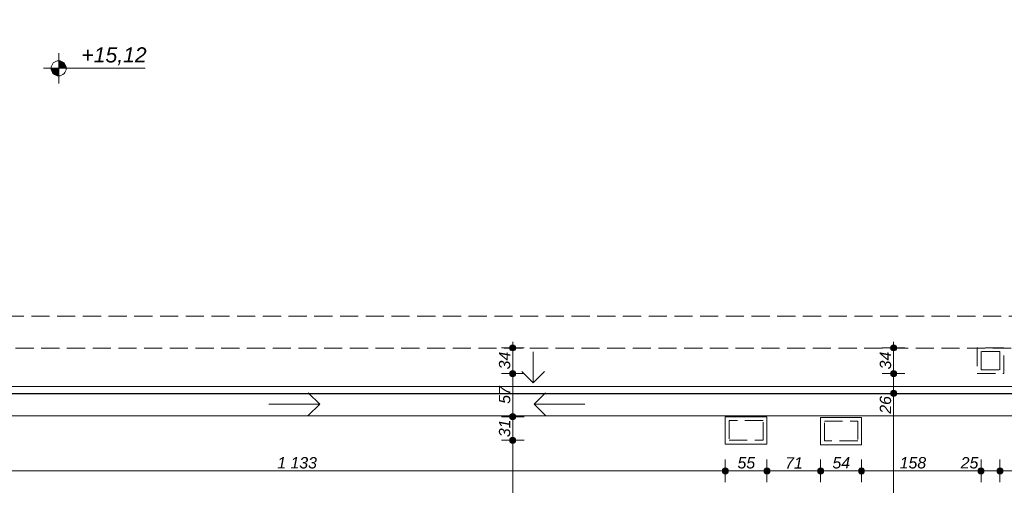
# Model space of a CAD drawing. Header units: millimetres. Extents: x -13944 to 76372, y -78836 to -36151.
# Tile 10 of 29: x 8820 to 21836, y -64398 to -58248. Entities that reach past the tile are written whole.
import ezdxf

# ---------------------------------------------------------------- set-up
doc = ezdxf.new("R2010")
doc.units = ezdxf.units.MM
doc.header["$MEASUREMENT"] = 0
doc.linetypes.add('Krawędzie ukryte', pattern=[340, 240, -100])
for name, color, linetype, lineweight in [('2D - Ogólne_Nr_pióra__1', 7, 'Continuous', 0), ('_podkład_Nr_pióra__1', 7, 'Continuous', 0), ('Konstrukcja - Dachy_Nr_pióra__2', 7, 'Continuous', 15), ('Konstrukcja - Stropy_Nr_pióra__1', 7, 'Continuous', 0), ('Wymiarowanie - Ogólne_Nr_pióra__82', 114, 'Continuous', 13), ('Wymiarowanie - Poziomy_Nr_pióra__1', 7, 'Continuous', 0)]:
    doc.layers.add(name, color=color, linetype=linetype, lineweight=lineweight)
doc.layers.add('Wymiarowanie - Ogólne', color=7, linetype='Continuous')
doc.layers.add('Wymiarowanie - Poziomy', color=7, linetype='Continuous')
doc.styles.add('GENERATED_STYLE_2', font='txt')
doc.dimstyles.new('GENERATED_STYLE__1', dxfattribs={"dimtxt": 150, "dimasz": 152, "dimexe": 0.18, "dimexo": 0, "dimgap": 0.09, "dimtad": 1, "dimlfac": 0.1, "dimzin": 0, "dimdsep": 46, "dimtxsty": 'GENERATED_STYLE_2', "dimblk": 'ARROWHEAD_11', "dimblk1": 'ARROWHEAD_11', "dimblk2": 'ARROWHEAD_11', "dimcen": 0.09, "dimclrd": 114, "dimclre": 114, "dimclrt": 114, "dimazin": 0, "dimtfac": 1, "dimtdec": 4, "dimtmove": 0, "dimatfit": 3, "dimfxl": 1, "dimtolj": 1, "dimtzin": 0, "dimarcsym": 0})
doc.dimstyles.new('GENERATED_STYLE__2', dxfattribs={"dimtxt": 150, "dimasz": 152, "dimexe": 0.18, "dimexo": 0, "dimgap": 0.09, "dimtad": 1, "dimtih": 1, "dimtoh": 1, "dimlfac": 0.1, "dimzin": 0, "dimdsep": 46, "dimtxsty": 'GENERATED_STYLE_2', "dimblk": 'ARROWHEAD_11', "dimblk1": 'ARROWHEAD_11', "dimblk2": 'ARROWHEAD_11', "dimcen": 0.09, "dimclrd": 114, "dimclre": 114, "dimclrt": 114, "dimazin": 0, "dimtfac": 1, "dimtdec": 4, "dimtmove": 0, "dimatfit": 3, "dimfxl": 1, "dimtolj": 1, "dimtzin": 0, "dimarcsym": 0})

# ---------------------------------------------------------------- blocks, each defined once
blk = doc.blocks.new('*D83')
at = {"layer": 'Wymiarowanie - Ogólne_Nr_pióra__82', "linetype": 'Continuous'}
for points in [[(15377, -63803), (15374, -63788), (15366, -63775), (15353, -63766), (15337, -63763), (15322, -63766), (15309, -63775), (15300, -63788), (15297, -63803), (15300, -63818), (15309, -63831), (15322, -63840), (15337, -63843), (15353, -63840), (15366, -63831), (15374, -63818)], [(15377, -66350), (15374, -66335), (15366, -66322), (15353, -66313), (15337, -66310), (15322, -66313), (15309, -66322), (15300, -66335), (15297, -66350), (15300, -66365), (15309, -66378), (15322, -66387), (15337, -66390), (15353, -66387), (15366, -66378), (15374, -66365)]]:
    blk.add_hatch(color=256, dxfattribs=at).paths.add_polyline_path(points)
for p, q in [((15297, -63803), (15187, -63803)), ((15337, -66310), (15337, -63843)), ((15487, -63803), (15377, -63803)), ((15297, -66350), (15187, -66350)), ((15487, -66350), (15377, -66350))]:
    blk.add_line(p, q, dxfattribs=at)
for centre in [(15337, -63803), (15337, -66350)]:
    blk.add_circle(centre, 40, dxfattribs=at)
at = {"layer": 'Wymiarowanie - Ogólne_Nr_pióra__82', "insert": (15307, -65333), "char_height": 150, "attachment_point": 7, "rotation": 90, "style": 'GENERATED_STYLE_2'}
blk.add_mtext('\\A1;{\\fArial|b0|i1|c238|p38;294,5}', dxfattribs=at)
blk = doc.blocks.new('ARROWHEAD_11')
at = {"color": 0, "linetype": 'Continuous', "lineweight": 0}
blk.add_line((0, 0), (-1, 0), dxfattribs=at)
at = {"color": 0, "linetype": 'Continuous', "lineweight": 0, "const_width": 0.25, "flags": 128}
blk.add_lwpolyline([(-0.125, 0, 1), (0.125, 0, 1)], format="xyb", close=True, dxfattribs=at)
blk = doc.blocks.new('*D84')
at = {"layer": 'Wymiarowanie - Ogólne_Nr_pióra__82', "linetype": 'Continuous'}
for points in [[(15377, -63493), (15374, -63478), (15366, -63465), (15353, -63456), (15337, -63453), (15322, -63456), (15309, -63465), (15300, -63478), (15297, -63493), (15300, -63508), (15309, -63521), (15322, -63530), (15337, -63533), (15353, -63530), (15366, -63521), (15374, -63508)], [(15377, -63803), (15374, -63788), (15366, -63775), (15353, -63766), (15337, -63763), (15322, -63766), (15309, -63775), (15300, -63788), (15297, -63803), (15300, -63818), (15309, -63831), (15322, -63840), (15337, -63843), (15353, -63840), (15366, -63831), (15374, -63818)]]:
    blk.add_hatch(color=256, dxfattribs=at).paths.add_polyline_path(points)
for p, q in [((15297, -63493), (15187, -63493)), ((15487, -63493), (15377, -63493)), ((15337, -63763), (15337, -63533)), ((15297, -63803), (15187, -63803)), ((15487, -63803), (15377, -63803))]:
    blk.add_line(p, q, dxfattribs=at)
for centre in [(15337, -63493), (15337, -63803)]:
    blk.add_circle(centre, 40, dxfattribs=at)
at = {"layer": 'Wymiarowanie - Ogólne_Nr_pióra__82', "insert": (15307, -63762), "char_height": 150, "attachment_point": 7, "rotation": 90, "style": 'GENERATED_STYLE_2'}
blk.add_mtext('\\A1;{\\fArial|b0|i1|c238|p38;31}', dxfattribs=at)
blk = doc.blocks.new('*D85')
at = {"layer": 'Wymiarowanie - Ogólne_Nr_pióra__82', "linetype": 'Continuous'}
for points in [[(15377, -62923), (15374, -62908), (15366, -62895), (15353, -62886), (15337, -62883), (15322, -62886), (15309, -62895), (15300, -62908), (15297, -62923), (15300, -62938), (15309, -62951), (15322, -62960), (15337, -62963), (15353, -62960), (15366, -62951), (15374, -62938)], [(15377, -63493), (15374, -63478), (15366, -63465), (15353, -63456), (15337, -63453), (15322, -63456), (15309, -63465), (15300, -63478), (15297, -63493), (15300, -63508), (15309, -63521), (15322, -63530), (15337, -63533), (15353, -63530), (15366, -63521), (15374, -63508)]]:
    blk.add_hatch(color=256, dxfattribs=at).paths.add_polyline_path(points)
for p, q in [((15297, -62923), (15187, -62923)), ((15337, -63453), (15337, -62963)), ((15487, -62923), (15377, -62923)), ((15297, -63493), (15187, -63493)), ((15487, -63493), (15377, -63493))]:
    blk.add_line(p, q, dxfattribs=at)
for centre in [(15337, -62923), (15337, -63493)]:
    blk.add_circle(centre, 40, dxfattribs=at)
at = {"layer": 'Wymiarowanie - Ogólne_Nr_pióra__82', "insert": (15307, -63322), "char_height": 150, "attachment_point": 7, "rotation": 90, "style": 'GENERATED_STYLE_2'}
blk.add_mtext('\\A1;{\\fArial|b0|i1|c238|p38;57}', dxfattribs=at)
blk = doc.blocks.new('*D86')
at = {"layer": 'Wymiarowanie - Ogólne_Nr_pióra__82', "linetype": 'Continuous'}
for points in [[(15377, -62583), (15374, -62568), (15366, -62555), (15353, -62546), (15337, -62543), (15322, -62546), (15309, -62555), (15300, -62568), (15297, -62583), (15300, -62598), (15309, -62611), (15322, -62620), (15337, -62623), (15353, -62620), (15366, -62611), (15374, -62598)], [(15377, -62923), (15374, -62908), (15366, -62895), (15353, -62886), (15337, -62883), (15322, -62886), (15309, -62895), (15300, -62908), (15297, -62923), (15300, -62938), (15309, -62951), (15322, -62960), (15337, -62963), (15353, -62960), (15366, -62951), (15374, -62938)]]:
    blk.add_hatch(color=256, dxfattribs=at).paths.add_polyline_path(points)
for p, q in [((15297, -62583), (15187, -62583)), ((15337, -62543), (15337, -62503)), ((15487, -62583), (15377, -62583)), ((15337, -62883), (15337, -62623)), ((15297, -62923), (15187, -62923)), ((15487, -62923), (15377, -62923))]:
    blk.add_line(p, q, dxfattribs=at)
for centre in [(15337, -62583), (15337, -62923)]:
    blk.add_circle(centre, 40, dxfattribs=at)
at = {"layer": 'Wymiarowanie - Ogólne_Nr_pióra__82', "insert": (15307, -62867), "char_height": 150, "attachment_point": 7, "rotation": 90, "style": 'GENERATED_STYLE_2'}
blk.add_mtext('\\A1;{\\fArial|b0|i1|c238|p38;34}', dxfattribs=at)
blk = doc.blocks.new('*D90')
at = {"layer": 'Wymiarowanie - Ogólne_Nr_pióra__82', "linetype": 'Continuous'}
for points in [[(20412, -63185), (20409, -63170), (20400, -63157), (20387, -63148), (20372, -63145), (20356, -63148), (20343, -63157), (20335, -63170), (20332, -63185), (20335, -63200), (20343, -63213), (20356, -63222), (20372, -63225), (20387, -63222), (20400, -63213), (20409, -63200)], [(20412, -66350), (20409, -66335), (20400, -66322), (20387, -66313), (20372, -66310), (20356, -66313), (20343, -66322), (20335, -66335), (20332, -66350), (20335, -66365), (20343, -66378), (20356, -66387), (20372, -66390), (20387, -66387), (20400, -66378), (20409, -66365)]]:
    blk.add_hatch(color=256, dxfattribs=at).paths.add_polyline_path(points)
for p, q in [((20332, -63185), (20222, -63185)), ((20372, -66310), (20372, -63225)), ((20522, -63185), (20412, -63185)), ((20332, -66350), (20222, -66350)), ((20522, -66350), (20412, -66350))]:
    blk.add_line(p, q, dxfattribs=at)
for centre in [(20372, -63185), (20372, -66350)]:
    blk.add_circle(centre, 40, dxfattribs=at)
at = {"layer": 'Wymiarowanie - Ogólne_Nr_pióra__82', "char_height": 150, "attachment_point": 7, "rotation": 90, "style": 'GENERATED_STYLE_2'}
for s, insert in [('\\A1;{\\fArial|b0|i1|c238|p38;26}', (20342, -63453)), ('\\A1;{\\fArial|b0|i1|c238|p38;316,5}', (20342, -65138))]:
    blk.add_mtext(s, dxfattribs=dict(at, insert=insert))
blk = doc.blocks.new('*D91')
at = {"layer": 'Wymiarowanie - Ogólne_Nr_pióra__82', "linetype": 'Continuous'}
for points in [[(20412, -62923), (20409, -62908), (20400, -62895), (20387, -62886), (20372, -62883), (20356, -62886), (20343, -62895), (20335, -62908), (20332, -62923), (20335, -62938), (20343, -62951), (20356, -62960), (20372, -62963), (20387, -62960), (20400, -62951), (20409, -62938)], [(20412, -63185), (20409, -63170), (20400, -63157), (20387, -63148), (20372, -63145), (20356, -63148), (20343, -63157), (20335, -63170), (20332, -63185), (20335, -63200), (20343, -63213), (20356, -63222), (20372, -63225), (20387, -63222), (20400, -63213), (20409, -63200)]]:
    blk.add_hatch(color=256, dxfattribs=at).paths.add_polyline_path(points)
for p, q in [((20332, -62923), (20222, -62923)), ((20372, -63145), (20372, -62963)), ((20522, -62923), (20412, -62923)), ((20332, -63185), (20222, -63185)), ((20522, -63185), (20412, -63185))]:
    blk.add_line(p, q, dxfattribs=at)
for centre in [(20372, -62923), (20372, -63185)]:
    blk.add_circle(centre, 40, dxfattribs=at)
blk = doc.blocks.new('*D92')
at = {"layer": 'Wymiarowanie - Ogólne_Nr_pióra__82', "linetype": 'Continuous'}
for points in [[(20412, -62583), (20409, -62568), (20400, -62555), (20387, -62546), (20372, -62543), (20356, -62546), (20343, -62555), (20335, -62568), (20332, -62583), (20335, -62598), (20343, -62611), (20356, -62620), (20372, -62623), (20387, -62620), (20400, -62611), (20409, -62598)], [(20412, -62923), (20409, -62908), (20400, -62895), (20387, -62886), (20372, -62883), (20356, -62886), (20343, -62895), (20335, -62908), (20332, -62923), (20335, -62938), (20343, -62951), (20356, -62960), (20372, -62963), (20387, -62960), (20400, -62951), (20409, -62938)]]:
    blk.add_hatch(color=256, dxfattribs=at).paths.add_polyline_path(points)
for p, q in [((20332, -62583), (20222, -62583)), ((20372, -62543), (20372, -62503)), ((20522, -62583), (20412, -62583)), ((20372, -62883), (20372, -62623)), ((20332, -62923), (20222, -62923)), ((20522, -62923), (20412, -62923))]:
    blk.add_line(p, q, dxfattribs=at)
for centre in [(20372, -62583), (20372, -62923)]:
    blk.add_circle(centre, 40, dxfattribs=at)
at = {"layer": 'Wymiarowanie - Ogólne_Nr_pióra__82', "insert": (20342, -62867), "char_height": 150, "attachment_point": 7, "rotation": 90, "style": 'GENERATED_STYLE_2'}
blk.add_mtext('\\A1;{\\fArial|b0|i1|c238|p38;34}', dxfattribs=at)
blk = doc.blocks.new('*D107')
at = {"layer": 'Wymiarowanie - Ogólne_Nr_pióra__82', "linetype": 'Continuous'}
for points in [[(6855, -64208), (6852, -64192), (6843, -64179), (6830, -64171), (6815, -64168), (6799, -64171), (6786, -64179), (6778, -64192), (6775, -64208), (6778, -64223), (6786, -64236), (6799, -64245), (6815, -64248), (6830, -64245), (6843, -64236), (6852, -64223)], [(18188, -64208), (18185, -64192), (18176, -64179), (18163, -64171), (18148, -64168), (18133, -64171), (18120, -64179), (18111, -64192), (18108, -64208), (18111, -64223), (18120, -64236), (18133, -64245), (18148, -64248), (18163, -64245), (18176, -64236), (18185, -64223)]]:
    blk.add_hatch(color=256, dxfattribs=at).paths.add_polyline_path(points)
for p, q in [((6815, -64168), (6815, -64058)), ((18148, -64168), (18148, -64058)), ((6815, -64358), (6815, -64248)), ((6855, -64208), (18108, -64208)), ((18148, -64358), (18148, -64248))]:
    blk.add_line(p, q, dxfattribs=at)
for centre in [(6815, -64208), (18148, -64208)]:
    blk.add_circle(centre, 40, dxfattribs=at)
at = {"layer": 'Wymiarowanie - Ogólne_Nr_pióra__82', "insert": (12225, -64178), "char_height": 150, "attachment_point": 7, "style": 'GENERATED_STYLE_2'}
blk.add_mtext('\\A1;{\\fArial|b0|i1|c238|p38;1 133}', dxfattribs=at)
blk = doc.blocks.new('*D108')
at = {"layer": 'Wymiarowanie - Ogólne_Nr_pióra__82', "linetype": 'Continuous'}
for points in [[(18188, -64208), (18185, -64192), (18176, -64179), (18163, -64171), (18148, -64168), (18133, -64171), (18120, -64179), (18111, -64192), (18108, -64208), (18111, -64223), (18120, -64236), (18133, -64245), (18148, -64248), (18163, -64245), (18176, -64236), (18185, -64223)], [(18738, -64208), (18735, -64192), (18726, -64179), (18713, -64171), (18698, -64168), (18683, -64171), (18670, -64179), (18661, -64192), (18658, -64208), (18661, -64223), (18670, -64236), (18683, -64245), (18698, -64248), (18713, -64245), (18726, -64236), (18735, -64223)]]:
    blk.add_hatch(color=256, dxfattribs=at).paths.add_polyline_path(points)
for p, q in [((18148, -64168), (18148, -64058)), ((18698, -64168), (18698, -64058)), ((18148, -64358), (18148, -64248)), ((18188, -64208), (18658, -64208)), ((18698, -64358), (18698, -64248))]:
    blk.add_line(p, q, dxfattribs=at)
for centre in [(18148, -64208), (18698, -64208)]:
    blk.add_circle(centre, 40, dxfattribs=at)
at = {"layer": 'Wymiarowanie - Ogólne_Nr_pióra__82', "insert": (18309, -64178), "char_height": 150, "attachment_point": 7, "style": 'GENERATED_STYLE_2'}
blk.add_mtext('\\A1;{\\fArial|b0|i1|c238|p38;55}', dxfattribs=at)
blk = doc.blocks.new('*D109')
at = {"layer": 'Wymiarowanie - Ogólne_Nr_pióra__82', "linetype": 'Continuous'}
for points in [[(18738, -64208), (18735, -64192), (18726, -64179), (18713, -64171), (18698, -64168), (18683, -64171), (18670, -64179), (18661, -64192), (18658, -64208), (18661, -64223), (18670, -64236), (18683, -64245), (18698, -64248), (18713, -64245), (18726, -64236), (18735, -64223)], [(19448, -64208), (19445, -64192), (19436, -64179), (19423, -64171), (19408, -64168), (19393, -64171), (19380, -64179), (19371, -64192), (19368, -64208), (19371, -64223), (19380, -64236), (19393, -64245), (19408, -64248), (19423, -64245), (19436, -64236), (19445, -64223)]]:
    blk.add_hatch(color=256, dxfattribs=at).paths.add_polyline_path(points)
for p, q in [((18698, -64168), (18698, -64058)), ((19408, -64168), (19408, -64058)), ((18698, -64358), (18698, -64248)), ((18738, -64208), (19368, -64208)), ((19408, -64358), (19408, -64248))]:
    blk.add_line(p, q, dxfattribs=at)
for centre in [(18698, -64208), (19408, -64208)]:
    blk.add_circle(centre, 40, dxfattribs=at)
at = {"layer": 'Wymiarowanie - Ogólne_Nr_pióra__82', "insert": (18939, -64178), "char_height": 150, "attachment_point": 7, "style": 'GENERATED_STYLE_2'}
blk.add_mtext('\\A1;{\\fArial|b0|i1|c238|p38;71}', dxfattribs=at)
blk = doc.blocks.new('*D110')
at = {"layer": 'Wymiarowanie - Ogólne_Nr_pióra__82', "linetype": 'Continuous'}
for points in [[(19448, -64208), (19445, -64192), (19436, -64179), (19423, -64171), (19408, -64168), (19393, -64171), (19380, -64179), (19371, -64192), (19368, -64208), (19371, -64223), (19380, -64236), (19393, -64245), (19408, -64248), (19423, -64245), (19436, -64236), (19445, -64223)], [(19988, -64208), (19985, -64192), (19976, -64179), (19963, -64171), (19948, -64168), (19933, -64171), (19920, -64179), (19911, -64192), (19908, -64208), (19911, -64223), (19920, -64236), (19933, -64245), (19948, -64248), (19963, -64245), (19976, -64236), (19985, -64223)]]:
    blk.add_hatch(color=256, dxfattribs=at).paths.add_polyline_path(points)
for p, q in [((19408, -64168), (19408, -64058)), ((19948, -64168), (19948, -64058)), ((19408, -64358), (19408, -64248)), ((19448, -64208), (19908, -64208)), ((19948, -64358), (19948, -64248))]:
    blk.add_line(p, q, dxfattribs=at)
for centre in [(19408, -64208), (19948, -64208)]:
    blk.add_circle(centre, 40, dxfattribs=at)
at = {"layer": 'Wymiarowanie - Ogólne_Nr_pióra__82', "insert": (19564, -64178), "char_height": 150, "attachment_point": 7, "style": 'GENERATED_STYLE_2'}
blk.add_mtext('\\A1;{\\fArial|b0|i1|c238|p38;54}', dxfattribs=at)
blk = doc.blocks.new('*D111')
at = {"layer": 'Wymiarowanie - Ogólne_Nr_pióra__82', "linetype": 'Continuous'}
for points in [[(19988, -64208), (19985, -64192), (19976, -64179), (19963, -64171), (19948, -64168), (19933, -64171), (19920, -64179), (19911, -64192), (19908, -64208), (19911, -64223), (19920, -64236), (19933, -64245), (19948, -64248), (19963, -64245), (19976, -64236), (19985, -64223)], [(21568, -64208), (21565, -64192), (21556, -64179), (21543, -64171), (21528, -64168), (21513, -64171), (21500, -64179), (21491, -64192), (21488, -64208), (21491, -64223), (21500, -64236), (21513, -64245), (21528, -64248), (21543, -64245), (21556, -64236), (21565, -64223)]]:
    blk.add_hatch(color=256, dxfattribs=at).paths.add_polyline_path(points)
for p, q in [((19948, -64168), (19948, -64058)), ((21528, -64168), (21528, -64058)), ((19948, -64358), (19948, -64248)), ((19988, -64208), (21488, -64208)), ((21528, -64358), (21528, -64248))]:
    blk.add_line(p, q, dxfattribs=at)
for centre in [(19948, -64208), (21528, -64208)]:
    blk.add_circle(centre, 40, dxfattribs=at)
at = {"layer": 'Wymiarowanie - Ogólne_Nr_pióra__82', "char_height": 150, "attachment_point": 7, "style": 'GENERATED_STYLE_2'}
for s, insert in [('\\A1;{\\fArial|b0|i1|c238|p38;158}', (20453, -64178)), ('\\A1;{\\fArial|b0|i1|c238|p38;25}', (21260, -64178))]:
    blk.add_mtext(s, dxfattribs=dict(at, insert=insert))
blk = doc.blocks.new('*D112')
at = {"layer": 'Wymiarowanie - Ogólne_Nr_pióra__82', "linetype": 'Continuous'}
for points in [[(21568, -64208), (21565, -64192), (21556, -64179), (21543, -64171), (21528, -64168), (21513, -64171), (21500, -64179), (21491, -64192), (21488, -64208), (21491, -64223), (21500, -64236), (21513, -64245), (21528, -64248), (21543, -64245), (21556, -64236), (21565, -64223)], [(21818, -64208), (21815, -64192), (21806, -64179), (21793, -64171), (21778, -64168), (21763, -64171), (21750, -64179), (21741, -64192), (21738, -64208), (21741, -64223), (21750, -64236), (21763, -64245), (21778, -64248), (21793, -64245), (21806, -64236), (21815, -64223)]]:
    blk.add_hatch(color=256, dxfattribs=at).paths.add_polyline_path(points)
for p, q in [((21528, -64168), (21528, -64058)), ((21778, -64168), (21778, -64058)), ((21528, -64358), (21528, -64248)), ((21568, -64208), (21738, -64208)), ((21778, -64358), (21778, -64248))]:
    blk.add_line(p, q, dxfattribs=at)
for centre in [(21528, -64208), (21778, -64208)]:
    blk.add_circle(centre, 40, dxfattribs=at)
blk = doc.blocks.new('*D113')
at = {"layer": 'Wymiarowanie - Ogólne_Nr_pióra__82', "linetype": 'Continuous'}
for points in [[(21818, -64208), (21815, -64192), (21806, -64179), (21793, -64171), (21778, -64168), (21763, -64171), (21750, -64179), (21741, -64192), (21738, -64208), (21741, -64223), (21750, -64236), (21763, -64245), (21778, -64248), (21793, -64245), (21806, -64236), (21815, -64223)], [(23728, -64208), (23725, -64192), (23716, -64179), (23703, -64171), (23688, -64168), (23673, -64171), (23660, -64179), (23651, -64192), (23648, -64208), (23651, -64223), (23660, -64236), (23673, -64245), (23688, -64248), (23703, -64245), (23716, -64236), (23725, -64223)]]:
    blk.add_hatch(color=256, dxfattribs=at).paths.add_polyline_path(points)
for p, q in [((21778, -64168), (21778, -64058)), ((23688, -64168), (23688, -64058)), ((21778, -64358), (21778, -64248)), ((21818, -64208), (23648, -64208)), ((23688, -64358), (23688, -64248))]:
    blk.add_line(p, q, dxfattribs=at)
for centre in [(21778, -64208), (23688, -64208)]:
    blk.add_circle(centre, 40, dxfattribs=at)
at = {"layer": 'Wymiarowanie - Ogólne_Nr_pióra__82', "insert": (22562, -64178), "char_height": 150, "attachment_point": 7, "style": 'GENERATED_STYLE_2'}
blk.add_mtext('\\A1;{\\fArial|b0|i1|c238|p38;191}', dxfattribs=at)

msp = doc.modelspace()

# ---------------------------------------------------------------- hatches: boundary and pattern name
at = {"layer": 'Wymiarowanie - Poziomy', "linetype": 'Continuous', "lineweight": 0, "true_color": 0x000000}
for points in [[(9335.098, -58890.256), (9435.098, -58890.256), (9427.486, -58851.988), (9405.809, -58819.545), (9373.367, -58797.868), (9335.098, -58790.256)], [(9335.098, -58890.256), (9235.098, -58890.256), (9242.71, -58928.524), (9264.388, -58960.967), (9296.83, -58982.644), (9335.098, -58990.256)]]:
    msp.add_hatch(color=18, dxfattribs=at).paths.add_polyline_path(points)

# ---------------------------------------------------------------- linework, layer by layer
at = {"layer": '2D - Ogólne_Nr_pióra__1', "linetype": 'Continuous'}
for p, q in [((15606.359, -62634.318), (15606.359, -63044.606)), ((15606.359, -63044.606), (15456.359, -62894.606)), ((15606.359, -63044.606), (15756.359, -62894.606)), ((12785.453, -63324.975), (12635.453, -63174.975)), ((15620.846, -63324.975), (15770.846, -63174.975)), ((12114.851, -63324.975), (12785.453, -63324.975)), ((12785.453, -63324.975), (12635.453, -63474.975)), ((16291.448, -63324.975), (15620.846, -63324.975)), ((15620.846, -63324.975), (15770.846, -63474.975))]:
    msp.add_line(p, q, dxfattribs=at)
at = {"layer": '_podkład_Nr_pióra__1', "linetype": 'Krawędzie ukryte'}
for p, q in [((27914.596, -62162.978), (2644.596, -62162.978)), ((2644.596, -62585.152), (27914.596, -62585.152)), ((21828.016, -62582.978), (21478.016, -62582.978)), ((21478.016, -62582.978), (21478.016, -62922.978)), ((21828.016, -62922.978), (21828.016, -62582.978)), ((21778.016, -62632.978), (21528.016, -62632.978)), ((21528.016, -62632.978), (21528.016, -62872.978)), ((21778.016, -62872.978), (21778.016, -62632.978)), ((21478.016, -62922.978), (21828.016, -62922.978)), ((21528.016, -62872.978), (21778.016, -62872.978)), ((18648.016, -63542.978), (18198.016, -63542.978)), ((18198.016, -63542.978), (18198.016, -63802.978)), ((18648.016, -63802.978), (18648.016, -63542.978)), ((19458.016, -63552.978), (19898.016, -63552.978)), ((19458.016, -63812.978), (19458.016, -63552.978)), ((19898.016, -63552.978), (19898.016, -63812.978)), ((18198.016, -63802.978), (18648.016, -63802.978)), ((19898.016, -63812.978), (19458.016, -63812.978))]:
    msp.add_line(p, q, dxfattribs=at)
at = {"layer": '_podkład_Nr_pióra__1', "linetype": 'Continuous'}
for p, q in [((27878.041, -63092.978), (2664.596, -63092.978)), ((2664.596, -63481.395), (27878.038, -63481.568)), ((18698.016, -63492.978), (18148.016, -63492.978)), ((18148.016, -63492.978), (18148.016, -63852.978)), ((18698.016, -63852.978), (18698.016, -63492.978)), ((19947.998, -63502.978), (19408.016, -63502.978)), ((19408.016, -63502.978), (19408.016, -63862.978)), ((19947.998, -63862.978), (19947.998, -63502.978)), ((18148.016, -63852.978), (18698.016, -63852.978)), ((19408.016, -63862.978), (19947.998, -63862.978))]:
    msp.add_line(p, q, dxfattribs=at)
at = {"layer": 'Konstrukcja - Dachy_Nr_pióra__2', "linetype": 'Continuous', "flags": 128}
msp.add_lwpolyline([(2164.596, -63185.152), (28294.596, -63185.152)], dxfattribs=at)
at = {"layer": 'Konstrukcja - Stropy_Nr_pióra__1', "linetype": 'Continuous', "flags": 128}
msp.add_lwpolyline([(260.392, -58010.641), (2164.596, -58010.641), (2164.596, -55742.978), (28294.596, -55742.978), (28294.596, -63192.014), (2164.596, -63192.014), (2164.596, -62390.81), (129.028, -62390.81), (-140.574, -62390.81), (-39.055, -62245.826), (-1828.009, -60993.187)], close=True, dxfattribs=at)
at = {"layer": 'Wymiarowanie - Poziomy_Nr_pióra__1', "linetype": 'Continuous'}
for p, q in [((9335.098, -59090.256), (9335.098, -58690.256)), ((9135.098, -58890.256), (10479.9, -58890.256))]:
    msp.add_line(p, q, dxfattribs=at)
msp.add_circle((9335.098, -58890.256), 100, dxfattribs=at)

# ---------------------------------------------------------------- texts
at = {"layer": 'Wymiarowanie - Poziomy_Nr_pióra__1', "insert": (9635.098, -58850.256), "char_height": 200, "attachment_point": 7, "style": 'GENERATED_STYLE_2'}
msp.add_mtext('\\A1;{\\fArial|b0|i1|c238|p38;+15,12}', dxfattribs=at)

# ---------------------------------------------------------------- dimensions: what is measured, and where the dimension line sits
at = {"layer": 'Wymiarowanie - Ogólne', "color": 114, "linetype": 'Continuous', "lineweight": 13}
for base, p1, p2, picture, middle in [((15337.429, -62582.978), (21478.016, -62922.978), (21478.016, -62582.978), '*D86', (15232.429, -62752.978)), ((20371.66, -62582.978), (21478.016, -62922.978), (21478.016, -62582.978), '*D92', (20266.66, -62752.978)), ((15337.429, -62922.978), (18148.016, -63492.978), (21478.016, -62922.978), '*D85', (15232.429, -63207.978)), ((15337.429, -63492.978), (18198.016, -63802.978), (18148.016, -63492.978), '*D84', (15232.429, -63647.978))]:
    dim = msp.add_linear_dim(base=base, p1=p1, p2=p2, angle=90, dimstyle='GENERATED_STYLE__1', dxfattribs=at)
    dim.commit()
    dim.dimension.update_dxf_attribs({"geometry": picture, "text_midpoint": middle, "dimtype": 160, "text_rotation": 90})
dim = msp.add_linear_dim(base=(18148.016, -64207.58), p1=(6814.596, -62955.152), p2=(18148.016, -63852.978), text='1 133', dimstyle='GENERATED_STYLE__2', dxfattribs=at)
dim.commit()
dim.dimension.update_dxf_attribs({"geometry": '*D107', "text_midpoint": (12481.306, -64102.579), "dimtype": 160})
for base, p1, p2, picture, middle in [((21528.016, -64207.58), (19947.998, -63862.978), (21528.016, -62872.978), '*D111', (20624.178, -64102.579)), ((21778.016, -64207.58), (21528.016, -62872.978), (21778.016, -62872.978), '*D112', (21374.187, -64102.579)), ((23688.016, -64207.58), (21778.016, -62872.978), (23688.016, -63172.978), '*D113', (22733.016, -64102.579)), ((18698.016, -64207.58), (18148.016, -63852.978), (18698.016, -63852.978), '*D108', (18423.016, -64102.579)), ((19408.016, -64207.58), (18698.016, -63852.978), (19408.016, -63862.978), '*D109', (19053.016, -64102.579)), ((19947.998, -64207.58), (19408.016, -63862.978), (19947.998, -63862.978), '*D110', (19678.007, -64102.579))]:
    dim = msp.add_linear_dim(base=base, p1=p1, p2=p2, dimstyle='GENERATED_STYLE__2', dxfattribs=at)
    dim.commit()
    dim.dimension.update_dxf_attribs({"geometry": picture, "text_midpoint": middle, "dimtype": 160})
for base, p1, p2, text, picture, middle in [((20371.66, -62922.978), (21337.215, -63185.152), (21478.016, -62922.978), '26', '*D91', (20266.66, -63338.981)), ((20371.66, -63185.152), (20770.388, -66350.011), (21337.215, -63185.152), '316,5', '*D90', (20266.66, -64881.41)), ((15337.429, -63802.978), (15775.287, -66350.011), (18198.016, -63802.978), '294,5', '*D83', (15232.429, -65076.494))]:
    dim = msp.add_linear_dim(base=base, p1=p1, p2=p2, angle=90, text=text, dimstyle='GENERATED_STYLE__1', dxfattribs=at)
    dim.commit()
    dim.dimension.update_dxf_attribs({"geometry": picture, "text_midpoint": middle, "dimtype": 160, "text_rotation": 90})

doc.saveas('drawing.dxf')
